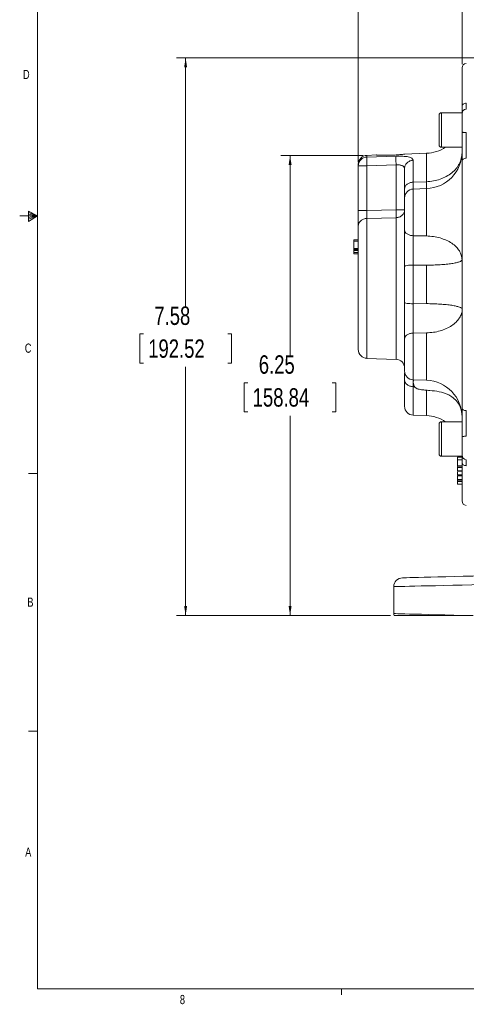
# Model space of a CAD drawing. Header units: inches. Extents: x 0.3 to 33.9, y 0.2 to 21.7.
# Tile 1 of 17: x 0.3 to 6.3, y 0.2 to 13.6. Entities that reach past the tile are written whole.
import ezdxf

# ---------------------------------------------------------------- set-up
doc = ezdxf.new("R2010")
doc.units = ezdxf.units.IN
doc.header["$MEASUREMENT"] = 0
doc.layers.add('SLD-0', color=7, linetype='Continuous', lineweight=15)
doc.styles.add('SLDTEXTSTYLE0', font='TXT', dxfattribs={"width": 0.75})
doc.dimstyles.new('SLDDIMSTYLE0', dxfattribs={"dimtxt": 0.25, "dimasz": 0.13, "dimexe": 0, "dimexo": 0.0625, "dimgap": 0.0625, "dimtad": 0, "dimtih": 1, "dimtoh": 1, "dimrnd": 1e-09, "dimzin": 12, "dimdsep": 46, "dimtxsty": 'SLDTEXTSTYLE0', "dimsah": 1, "dimcen": 0.09, "dimadec": 0, "dimazin": 3, "dimtfac": 1, "dimtofl": 0, "dimtmove": 0, "dimatfit": 3, "dimfxl": 1, "dimfrac": 2, "dimtolj": 1, "dimtzin": 12, "dimarcsym": 0})

# ---------------------------------------------------------------- blocks, each defined once
blk = doc.blocks.new('_D_6')
at = {"layer": 'SLD-0'}
for p, q in [((4.876, 11.643), (4.876, 15.066)), ((4.876, 14.941), (6.156, 14.941)), ((6.296, 14.978), (6.245, 14.978)), ((6.245, 14.978), (6.245, 14.581)), ((7.438, 14.978), (7.489, 14.978)), ((7.489, 14.978), (7.489, 14.581)), ((8.858, 14.941), (7.578, 14.941)), ((6.245, 14.581), (6.296, 14.581)), ((7.489, 14.581), (7.438, 14.581))]:
    blk.add_line(p, q, dxfattribs=at)
for points in [[(4.876, 14.941), (5.006, 14.921), (5.006, 14.961)], [(8.858, 14.941), (8.728, 14.961), (8.728, 14.921)]]:
    blk.add_solid(points, dxfattribs=at)
at = {"layer": 'SLD-0', "char_height": 0.25, "attachment_point": 1, "style": 'SLDTEXTSTYLE0'}
for s, insert in [('3.98', (6.442, 15.351, -0.858)), ('101.16', (6.359, 14.903, -0.858))]:
    blk.add_mtext(s, dxfattribs=dict(at, insert=insert))
blk = doc.blocks.new('_D_7')
at = {"layer": 'SLD-0'}
for p, q in [((6.284, 12.972), (6.284, 14.032)), ((7.092, 13.944), (7.041, 13.944)), ((7.041, 13.944), (7.041, 13.547)), ((8.05, 13.944), (8.101, 13.944)), ((8.101, 13.944), (8.101, 13.547)), ((6.284, 13.907), (6.952, 13.907)), ((8.858, 13.907), (8.19, 13.907)), ((7.041, 13.547), (7.092, 13.547)), ((8.101, 13.547), (8.05, 13.547))]:
    blk.add_line(p, q, dxfattribs=at)
for points in [[(6.284, 13.907), (6.414, 13.887), (6.414, 13.927)], [(8.858, 13.907), (8.728, 13.927), (8.728, 13.887)]]:
    blk.add_solid(points, dxfattribs=at)
at = {"layer": 'SLD-0', "char_height": 0.25, "attachment_point": 1, "style": 'SLDTEXTSTYLE0'}
for s, insert in [('2.57', (7.146, 14.317, -0.858)), ('65.39', (7.155, 13.869, -0.858))]:
    blk.add_mtext(s, dxfattribs=dict(at, insert=insert))
blk = doc.blocks.new('_D_10')
at = {"layer": 'SLD-0'}
for p, q in [((4.942, 11.734), (3.825, 11.734)), ((3.95, 11.734), (3.95, 9.018)), ((3.378, 8.644), (3.327, 8.644)), ((3.327, 8.644), (3.327, 8.248)), ((4.521, 8.644), (4.572, 8.644)), ((4.572, 8.644), (4.572, 8.248)), ((3.327, 8.248), (3.378, 8.248)), ((3.95, 5.481), (3.95, 8.197)), ((4.572, 8.248), (4.521, 8.248)), ((5.311, 5.481), (3.825, 5.481))]:
    blk.add_line(p, q, dxfattribs=at)
for points in [[(3.95, 11.734), (3.93, 11.604), (3.97, 11.604)], [(3.95, 5.481), (3.97, 5.611), (3.93, 5.611)]]:
    blk.add_solid(points, dxfattribs=at)
at = {"layer": 'SLD-0', "char_height": 0.25, "attachment_point": 1, "style": 'SLDTEXTSTYLE0'}
for s, insert in [('6.25', (3.525, 9.017, -0.858)), ('158.84', (3.442, 8.57, -0.858))]:
    blk.add_mtext(s, dxfattribs=dict(at, insert=insert))
blk = doc.blocks.new('_D_11')
at = {"layer": 'SLD-0'}
for p, q in [((8.808, 13.06), (2.407, 13.06)), ((2.532, 13.06), (2.532, 9.681)), ((1.961, 9.307), (1.91, 9.307)), ((1.91, 9.307), (1.91, 8.91)), ((3.104, 9.307), (3.155, 9.307)), ((3.155, 9.307), (3.155, 8.91)), ((1.91, 8.91), (1.961, 8.91)), ((2.532, 5.481), (2.532, 8.86)), ((3.155, 8.91), (3.104, 8.91)), ((5.311, 5.481), (2.407, 5.481))]:
    blk.add_line(p, q, dxfattribs=at)
for points in [[(2.532, 13.06), (2.512, 12.93), (2.552, 12.93)], [(2.532, 5.481), (2.552, 5.611), (2.512, 5.611)]]:
    blk.add_solid(points, dxfattribs=at)
at = {"layer": 'SLD-0', "char_height": 0.25, "attachment_point": 1, "style": 'SLDTEXTSTYLE0'}
for s, insert in [('7.58', (2.107, 9.68, -0.858)), ('192.52', (2.024, 9.233, -0.858))]:
    blk.add_mtext(s, dxfattribs=dict(at, insert=insert))

msp = doc.modelspace()

# ---------------------------------------------------------------- linework, layer by layer
at = {"color": 7, "linetype": 'Continuous', "lineweight": 15}
for p, q in [((6.284, 12.314), (6.004, 12.314)), ((6.284, 12.314), (6.284, 11.845)), ((5.972, 12.282), (5.972, 11.877)), ((6.004, 11.845), (6.284, 11.845)), ((5.123, 11.739), (4.992, 11.734)), ((4.992, 11.711), (5.388, 11.723)), ((5.801, 11.763), (5.505, 11.752)), ((5.62, 11.667), (5.62, 11.37)), ((4.876, 11.614), (4.876, 11.593)), ((4.876, 11.593), (4.992, 11.593)), ((4.876, 10.985), (4.876, 11.593)), ((4.992, 11.593), (5.388, 11.605)), ((4.992, 11.593), (4.992, 10.985)), ((5.388, 11.605), (5.388, 10.994)), ((5.62, 11.37), (5.801, 11.376)), ((5.801, 11.283), (5.62, 11.276)), ((4.992, 10.985), (5.388, 10.994)), ((4.992, 10.878), (5.388, 10.887)), ((4.876, 10.588), (4.816, 10.588)), ((5.62, 10.642), (5.801, 10.639)), ((4.876, 10.566), (4.816, 10.566)), ((4.816, 10.566), (4.816, 10.467)), ((4.816, 10.467), (4.876, 10.467)), ((4.816, 10.453), (4.876, 10.453)), ((4.816, 10.439), (4.876, 10.439)), ((4.816, 10.439), (4.816, 10.415)), ((4.876, 10.415), (4.816, 10.415)), ((4.876, 10.396), (4.816, 10.396)), ((5.801, 10.242), (5.62, 10.243)), ((5.62, 10.243), (5.62, 9.718)), ((5.801, 9.719), (5.801, 10.242)), ((5.62, 9.718), (5.801, 9.719)), ((5.801, 9.322), (5.62, 9.318)), ((4.992, 8.976), (5.388, 8.962)), ((5.62, 8.684), (5.801, 8.678)), ((5.642, 8.59), (5.62, 8.591)), ((5.62, 8.204), (5.801, 8.198)), ((6.284, 8.115), (6.004, 8.115)), ((6.284, 8.115), (6.284, 7.646)), ((6.004, 7.646), (6.284, 7.646)), ((6.284, 7.646), (6.224, 7.646)), ((6.224, 7.646), (6.224, 7.644)), ((6.284, 7.635), (6.224, 7.635)), ((6.286, 7.656), (6.284, 7.662)), ((6.224, 7.61), (6.224, 7.606)), ((6.284, 7.599), (6.224, 7.599)), ((6.284, 7.515), (6.224, 7.515)), ((6.224, 7.512), (6.284, 7.512)), ((6.224, 7.506), (6.224, 7.493)), ((6.284, 7.493), (6.224, 7.493)), ((6.284, 7.447), (6.224, 7.447)), ((6.224, 7.445), (6.284, 7.445)), ((6.284, 7.392), (6.224, 7.392)), ((6.224, 7.391), (6.284, 7.391)), ((6.224, 7.385), (6.224, 7.38)), ((6.284, 7.38), (6.224, 7.38)), ((6.224, 7.328), (6.284, 7.328)), ((6.284, 7.321), (6.224, 7.321)), ((6.284, 7.304), (6.224, 7.304)), ((6.224, 7.265), (6.284, 7.265)), ((5.358, 5.873), (5.358, 5.507))]:
    msp.add_line(p, q, dxfattribs=at)
at = {"color": 8, "linetype": 'Continuous', "lineweight": 15}
for p, q in [((6.004, 12.314), (6.004, 11.845)), ((4.992, 11.734), (4.992, 11.711)), ((5.801, 11.376), (5.801, 11.763)), ((5.62, 11.276), (5.62, 10.642)), ((5.801, 10.639), (5.801, 11.283)), ((4.992, 8.976), (4.992, 10.878)), ((5.388, 8.962), (5.388, 10.887)), ((5.62, 9.318), (5.62, 8.684)), ((5.801, 8.678), (5.801, 9.322)), ((5.62, 8.591), (5.62, 8.204)), ((5.801, 8.198), (5.801, 8.542)), ((6.004, 8.115), (6.004, 7.646))]:
    msp.add_line(p, q, dxfattribs=at)
at = {"color": 7, "linetype": 'Continuous', "lineweight": 15, "flags": 128}
for points in [[(7.306, 6.041), (7.153, 6.037), (7.002, 6.033), (6.854, 6.03), (6.708, 6.026), (6.567, 6.022), (6.431, 6.018), (6.301, 6.015), (6.178, 6.012), (6.063, 6.009), (5.956, 6.006), (5.859, 6.003), (5.771, 6.001), (5.694, 5.999), (5.628, 5.997), (5.574, 5.996), (5.531, 5.995), (5.5, 5.994), (5.481, 5.994), (5.475, 5.993)], [(5.358, 5.873), (5.364, 5.874), (5.382, 5.874), (5.412, 5.875), (5.453, 5.876), (5.506, 5.877), (5.569, 5.879), (5.643, 5.88), (5.728, 5.883), (5.822, 5.885), (5.926, 5.887), (6.038, 5.89), (6.157, 5.893), (6.284, 5.896), (6.418, 5.9), (6.557, 5.903), (6.701, 5.907), (6.848, 5.91), (6.999, 5.914), (7.152, 5.918), (7.306, 5.921)], [(6.435, 5.481), (6.3, 5.484), (6.171, 5.487), (6.049, 5.49), (5.935, 5.493), (5.83, 5.496), (5.734, 5.498), (5.648, 5.5), (5.573, 5.502), (5.508, 5.504), (5.455, 5.505), (5.413, 5.506), (5.383, 5.507), (5.364, 5.507), (5.358, 5.507)]]:
    msp.add_lwpolyline(points, dxfattribs=at)
at = {"color": 7, "linetype": 'Continuous', "lineweight": 15}
for centre, radius, start, end in [((6.344, 12.922), 0.06, 92, 180), ((6.004, 12.282), 0.032, 90, 180), ((6.344, 12.302), 0.06, 92, 180), ((5.784, 12.262), 0.5, 272, 303.4647), ((5.784, 11.782), 0.5, 272, 0), ((6.004, 11.877), 0.032, 180, 270), ((4.996, 11.614), 0.12, 92, 180), ((4.995, 11.592), 0.119, 91.6062, 179.6359), ((5.624, 11.156), 0.12, 92, 180), ((4.996, 9.096), 0.12, 180, 268), ((5.384, 8.843), 0.12, 0, 88), ((5.624, 8.804), 0.12, 180, 268), ((5.784, 8.178), 0.5, 0, 88), ((5.624, 8.324), 0.12, 180, 268), ((5.784, 7.698), 0.5, 56.5353, 88), ((6.004, 8.083), 0.032, 90, 180), ((6.004, 7.678), 0.032, 180, 270), ((6.344, 7.659), 0.06, 180, 268), ((6.344, 7.038), 0.06, 180, 268), ((5.478, 5.873), 0.12, 91.5, 180), ((5.478, 5.507), 0.12, 180, 192.7574)]:
    msp.add_arc(centre, radius, start, end, dxfattribs=at)
for points, knots in [([(6.284, 12.396), (6.284, 12.448), (6.284, 12.553), (6.284, 12.681), (6.284, 12.787), (6.284, 12.864), (6.284, 12.913), (6.284, 12.919), (6.284, 12.922)], [0, 0, 0, 0, 0.159873, 0.322664, 0.488197, 0.657718, 0.828396, 1, 1, 1, 1]), ([(6.284, 12.396), (6.285, 12.402), (6.286, 12.415), (6.3, 12.431), (6.319, 12.442), (6.334, 12.444), (6.342, 12.445)], [0, 0, 0, 0, 0.25, 0.5, 0.749998, 1, 1, 1, 1]), ([(6.284, 12.312), (6.284, 12.322), (6.284, 12.341), (6.284, 12.377), (6.284, 12.396)], [0, 0, 0, 0, 0.492968, 1, 1, 1, 1]), ([(6.284, 12.051), (6.284, 12.068), (6.284, 12.102), (6.284, 12.152), (6.284, 12.198), (6.284, 12.238), (6.284, 12.27), (6.284, 12.291), (6.284, 12.302), (6.284, 12.301), (6.284, 12.3)], [0, 0, 0, 0, 0.132662, 0.26886, 0.405058, 0.53772, 0.670382, 0.80658, 0.942778, 1, 1, 1, 1]), ([(6.284, 12.051), (6.285, 12.05), (6.286, 12.048), (6.3, 12.046), (6.319, 12.044), (6.334, 12.044), (6.342, 12.044)], [0, 0, 0, 0, 0.249999, 0.499999, 0.749998, 1, 1, 1, 1]), ([(6.284, 11.66), (6.284, 11.69), (6.284, 11.748), (6.284, 11.846), (6.284, 11.949), (6.284, 12.017), (6.284, 12.051)], [0, 0, 0, 0, 0.250001, 0.499962, 0.749995, 1, 1, 1, 1]), ([(6.342, 11.695), (6.342, 11.704), (6.342, 11.727), (6.342, 11.761), (6.342, 11.802), (6.342, 11.845), (6.342, 11.9), (6.342, 11.966), (6.342, 12.016), (6.342, 12.044)], [0, 0, 0, 0, 0.093134, 0.221777, 0.318053, 0.456595, 0.594338, 0.772833, 1, 1, 1, 1]), ([(4.992, 11.711), (4.991, 11.709), (4.991, 11.705), (4.99, 11.692), (4.99, 11.67), (4.99, 11.635), (4.991, 11.607), (4.992, 11.593)], [0, 0, 0, 0, 0.162091, 0.299678, 0.500679, 0.758229, 1, 1, 1, 1]), ([(5.428, 11.743), (5.411, 11.741), (5.373, 11.738), (5.307, 11.735), (5.238, 11.734), (5.178, 11.736), (5.138, 11.738), (5.12, 11.739), (5.122, 11.739), (5.123, 11.739)], [0, 0, 0, 0, 0.13768, 0.302771, 0.47042, 0.636329, 0.796692, 0.949168, 1, 1, 1, 1]), ([(5.388, 11.723), (5.388, 11.719), (5.387, 11.711), (5.387, 11.683), (5.387, 11.647), (5.388, 11.619), (5.388, 11.605)], [0, 0, 0, 0, 0.250114, 0.5, 0.749886, 1, 1, 1, 1]), ([(5.388, 11.723), (5.404, 11.723), (5.435, 11.724), (5.479, 11.722), (5.52, 11.719), (5.567, 11.712), (5.61, 11.696), (5.616, 11.677), (5.62, 11.667)], [0, 0, 0, 0, 0.120862, 0.242382, 0.365038, 0.48991, 0.743079, 1, 1, 1, 1]), ([(5.505, 11.752), (5.505, 11.752), (5.509, 11.753), (5.493, 11.75), (5.463, 11.746), (5.437, 11.744), (5.428, 11.743)], [0, 0, 0, 0, 0.084586, 0.441347, 0.798912, 1, 1, 1, 1]), ([(5.504, 11.553), (5.505, 11.568), (5.509, 11.597), (5.536, 11.634), (5.574, 11.661), (5.604, 11.665), (5.62, 11.667)], [0, 0, 0, 0, 0.25, 0.5, 0.75, 1, 1, 1, 1]), ([(6.284, 11.768), (6.282, 11.743), (6.278, 11.693), (6.25, 11.62), (6.206, 11.553), (6.146, 11.494), (6.072, 11.445), (5.988, 11.408), (5.897, 11.383), (5.833, 11.379), (5.801, 11.376)], [0, 0, 0, 0, 0.125, 0.25, 0.375, 0.5, 0.625, 0.75, 0.875, 1, 1, 1, 1]), ([(6.284, 11.66), (6.285, 11.665), (6.286, 11.673), (6.3, 11.685), (6.319, 11.693), (6.334, 11.694), (6.342, 11.695)], [0, 0, 0, 0, 0.249999, 0.499999, 0.749999, 1, 1, 1, 1]), ([(6.284, 8.3), (6.284, 8.38), (6.284, 8.541), (6.284, 8.803), (6.284, 9.081), (6.284, 9.372), (6.284, 9.674), (6.284, 9.98), (6.284, 10.287), (6.284, 10.588), (6.284, 10.88), (6.284, 11.158), (6.284, 11.42), (6.284, 11.581), (6.284, 11.66)], [0, 0, 0, 0, 0.079937, 0.161332, 0.244098, 0.328859, 0.414198, 0.5, 0.585797, 0.671136, 0.755901, 0.838663, 0.920061, 1, 1, 1, 1]), ([(5.388, 11.605), (5.396, 11.605), (5.412, 11.606), (5.435, 11.604), (5.455, 11.601), (5.472, 11.596), (5.486, 11.589), (5.5, 11.576), (5.502, 11.562), (5.504, 11.553)], [0, 0, 0, 0, 0.126138, 0.24819, 0.366907, 0.4831, 0.607894, 0.735385, 1, 1, 1, 1]), ([(5.504, 11.553), (5.504, 11.531), (5.504, 11.486), (5.504, 11.392), (5.504, 11.315), (5.504, 11.276)], [0, 0, 0, 0, 0.33326, 0.666756, 1, 1, 1, 1]), ([(5.801, 11.376), (5.802, 11.356), (5.803, 11.315), (5.803, 11.294), (5.803, 11.284)], [0, 0, 0, 0, 0.5055868, 1, 1, 1, 1]), ([(5.504, 11.276), (5.505, 11.288), (5.509, 11.312), (5.536, 11.343), (5.574, 11.365), (5.604, 11.368), (5.62, 11.37)], [0, 0, 0, 0, 0.25, 0.5, 0.75, 1, 1, 1, 1]), ([(5.504, 11.166), (5.504, 11.177), (5.504, 11.202), (5.504, 11.25), (5.504, 11.276)], [0, 0, 0, 0, 0.465844, 1, 1, 1, 1]), ([(5.504, 11.154), (5.504, 11.154), (5.504, 11.157), (5.504, 11.135), (5.504, 11.09), (5.504, 11.026), (5.504, 10.95), (5.504, 10.868), (5.504, 10.786), (5.504, 10.742), (5.504, 10.72)], [0, 0, 0, 0, 0.050521, 0.188956, 0.327391, 0.459304, 0.591217, 0.729652, 0.868087, 1, 1, 1, 1]), ([(4.876, 10.985), (4.877, 10.985), (4.881, 10.985), (4.908, 10.985), (4.946, 10.985), (4.976, 10.985), (4.992, 10.985)], [0, 0, 0, 0, 0.25, 0.5, 0.750001, 1, 1, 1, 1]), ([(4.876, 10.771), (4.876, 10.782), (4.876, 10.805), (4.876, 10.858), (4.876, 10.919), (4.876, 10.963), (4.876, 10.985)], [0, 0, 0, 0, 0.250351, 0.500132, 0.750013, 1, 1, 1, 1]), ([(4.992, 10.985), (4.991, 10.973), (4.991, 10.948), (4.991, 10.918), (4.991, 10.893), (4.991, 10.883), (4.992, 10.878)], [0, 0, 0, 0, 0.266777, 0.559333, 0.763657, 1, 1, 1, 1]), ([(5.388, 10.887), (5.403, 10.889), (5.434, 10.893), (5.472, 10.918), (5.499, 10.952), (5.502, 10.98), (5.504, 10.994)], [0, 0, 0, 0, 0.2499999, 0.5000003, 0.7500001, 1, 1, 1, 1]), ([(5.388, 10.994), (5.403, 10.994), (5.434, 10.994), (5.472, 10.994), (5.499, 10.994), (5.502, 10.994), (5.504, 10.994)], [0, 0, 0, 0, 0.25, 0.5, 0.75, 1, 1, 1, 1]), ([(5.388, 10.994), (5.388, 10.983), (5.389, 10.961), (5.389, 10.93), (5.389, 10.904), (5.388, 10.893), (5.388, 10.887)], [0, 0, 0, 0, 0.250045, 0.5, 0.749955, 1, 1, 1, 1]), ([(4.876, 10.771), (4.877, 10.784), (4.881, 10.812), (4.908, 10.847), (4.946, 10.872), (4.976, 10.876), (4.992, 10.878)], [0, 0, 0, 0, 0.25, 0.5, 0.750001, 1, 1, 1, 1]), ([(4.876, 9.096), (4.876, 9.098), (4.876, 9.103), (4.876, 9.139), (4.876, 9.199), (4.876, 9.283), (4.876, 9.388), (4.876, 9.509), (4.876, 9.64), (4.876, 9.776), (4.876, 9.917), (4.876, 10.064), (4.876, 10.212), (4.876, 10.356), (4.876, 10.489), (4.876, 10.604), (4.876, 10.701), (4.876, 10.748), (4.876, 10.771)], [0, 0, 0, 0, 0.059425, 0.12141, 0.185227, 0.25, 0.314773, 0.37859, 0.440575, 0.5, 0.559425, 0.62141, 0.685227, 0.75, 0.814773, 0.87859, 0.940575, 1, 1, 1, 1]), ([(5.504, 10.72), (5.505, 10.71), (5.509, 10.69), (5.536, 10.665), (5.574, 10.647), (5.604, 10.644), (5.62, 10.642)], [0, 0, 0, 0, 0.25, 0.5, 0.75, 1, 1, 1, 1]), ([(5.504, 10.225), (5.504, 10.27), (5.504, 10.358), (5.504, 10.49), (5.504, 10.614), (5.504, 10.685), (5.504, 10.72)], [0, 0, 0, 0, 0.250628, 0.501002, 0.750578, 1, 1, 1, 1]), ([(4.816, 10.588), (4.816, 10.588), (4.816, 10.588), (4.816, 10.585), (4.816, 10.581), (4.816, 10.574), (4.816, 10.569), (4.816, 10.566)], [0, 0, 0, 0, 0.223084, 0.378096, 0.533766, 0.720443, 1, 1, 1, 1]), ([(5.62, 10.642), (5.619, 10.605), (5.619, 10.542), (5.619, 10.436), (5.619, 10.34), (5.619, 10.275), (5.62, 10.243)], [0, 0, 0, 0, 0.322184, 0.542345, 0.777641, 1, 1, 1, 1]), ([(6.284, 10.315), (6.282, 10.336), (6.278, 10.377), (6.25, 10.437), (6.206, 10.493), (6.146, 10.542), (6.072, 10.582), (5.988, 10.613), (5.897, 10.633), (5.833, 10.637), (5.801, 10.639)], [0, 0, 0, 0, 0.125, 0.25, 0.375, 0.5, 0.625, 0.75, 0.875, 1, 1, 1, 1]), ([(4.816, 10.453), (4.816, 10.454), (4.816, 10.456), (4.816, 10.46), (4.816, 10.464), (4.816, 10.467), (4.816, 10.467), (4.816, 10.467)], [0, 0, 0, 0, 0.122712, 0.245202, 0.422711, 0.701515, 1, 1, 1, 1]), ([(4.816, 10.453), (4.816, 10.452), (4.816, 10.449), (4.816, 10.446), (4.816, 10.442), (4.816, 10.439), (4.816, 10.439), (4.816, 10.439)], [0, 0, 0, 0, 0.122267, 0.275233, 0.499971, 0.800379, 1, 1, 1, 1]), ([(4.816, 10.415), (4.816, 10.413), (4.816, 10.408), (4.816, 10.402), (4.816, 10.398), (4.816, 10.396), (4.816, 10.396), (4.816, 10.396)], [0, 0, 0, 0, 0.219538, 0.497685, 0.778259, 0.919006, 1, 1, 1, 1]), ([(5.801, 10.242), (5.833, 10.242), (5.897, 10.243), (5.988, 10.248), (6.072, 10.254), (6.146, 10.264), (6.206, 10.275), (6.25, 10.287), (6.278, 10.301), (6.282, 10.31), (6.284, 10.315)], [0, 0, 0, 0, 0.1249999, 0.2499998, 0.3750001, 0.5, 0.6249999, 0.7499999, 0.875, 1, 1, 1, 1]), ([(5.62, 10.243), (5.604, 10.243), (5.574, 10.242), (5.536, 10.238), (5.509, 10.232), (5.505, 10.228), (5.504, 10.225)], [0, 0, 0, 0, 0.25, 0.5, 0.75, 1, 1, 1, 1]), ([(5.504, 10.225), (5.504, 10.144), (5.504, 9.98), (5.504, 9.817), (5.504, 9.735)], [0, 0, 0, 0, 0.5, 1, 1, 1, 1]), ([(5.504, 9.24), (5.504, 9.276), (5.504, 9.347), (5.504, 9.472), (5.504, 9.603), (5.504, 9.691), (5.504, 9.735)], [0, 0, 0, 0, 0.250628, 0.501002, 0.750578, 1, 1, 1, 1]), ([(5.504, 9.735), (5.505, 9.733), (5.509, 9.729), (5.536, 9.723), (5.574, 9.719), (5.604, 9.718), (5.62, 9.718)], [0, 0, 0, 0, 0.25, 0.5, 0.75, 1, 1, 1, 1]), ([(5.62, 9.718), (5.619, 9.672), (5.619, 9.594), (5.619, 9.485), (5.619, 9.396), (5.619, 9.344), (5.62, 9.318)], [0, 0, 0, 0, 0.322184, 0.542345, 0.777641, 1, 1, 1, 1]), ([(6.275, 9.659), (6.275, 9.659), (6.272, 9.664), (6.249, 9.673), (6.206, 9.686), (6.146, 9.697), (6.072, 9.706), (5.988, 9.713), (5.897, 9.718), (5.833, 9.719), (5.801, 9.719)], [0, 0, 0, 0, 0.005782, 0.147813, 0.289845, 0.431876, 0.573907, 0.715938, 0.857969, 1, 1, 1, 1]), ([(5.801, 9.322), (5.833, 9.324), (5.897, 9.327), (5.988, 9.348), (6.072, 9.378), (6.146, 9.419), (6.206, 9.468), (6.249, 9.524), (6.273, 9.567), (6.276, 9.592), (6.276, 9.596)], [0, 0, 0, 0, 0.13899, 0.27798, 0.41697, 0.55596, 0.69495, 0.83394, 0.97293, 1, 1, 1, 1]), ([(5.62, 9.318), (5.604, 9.317), (5.574, 9.314), (5.536, 9.296), (5.509, 9.27), (5.505, 9.25), (5.504, 9.24)], [0, 0, 0, 0, 0.25, 0.5, 0.75, 1, 1, 1, 1]), ([(5.504, 9.24), (5.504, 9.219), (5.504, 9.174), (5.504, 9.093), (5.504, 9.01), (5.504, 8.934), (5.504, 8.87), (5.504, 8.825), (5.504, 8.804), (5.504, 8.806), (5.504, 8.807)], [0, 0, 0, 0, 0.131913, 0.270348, 0.408783, 0.540696, 0.672609, 0.811044, 0.949479, 1, 1, 1, 1]), ([(5.506, 8.779), (5.506, 8.78), (5.504, 8.783), (5.504, 8.776), (5.504, 8.772)], [0, 0, 0, 0, 0.283622, 1, 1, 1, 1]), ([(5.504, 8.685), (5.504, 8.711), (5.504, 8.748), (5.504, 8.767), (5.504, 8.772)], [0, 0, 0, 0, 0.740039, 1, 1, 1, 1]), ([(5.62, 8.591), (5.604, 8.593), (5.574, 8.596), (5.536, 8.618), (5.509, 8.648), (5.505, 8.673), (5.504, 8.685)], [0, 0, 0, 0, 0.25, 0.5, 0.75, 1, 1, 1, 1]), ([(5.504, 8.685), (5.504, 8.649), (5.504, 8.578), (5.504, 8.491), (5.504, 8.418), (5.504, 8.365), (5.504, 8.331), (5.504, 8.326), (5.504, 8.324)], [0, 0, 0, 0, 0.1583568, 0.3202623, 0.485487, 0.6556623, 0.8272624, 1, 1, 1, 1]), ([(5.619, 8.684), (5.619, 8.683), (5.619, 8.676), (5.619, 8.646), (5.619, 8.609), (5.62, 8.591)], [0, 0, 0, 0, 0.100587, 0.563007, 1, 1, 1, 1]), ([(5.626, 8.684), (5.626, 8.684), (5.626, 8.68), (5.624, 8.671), (5.622, 8.659), (5.622, 8.64), (5.625, 8.622), (5.631, 8.605), (5.643, 8.585), (5.672, 8.563), (5.72, 8.55), (5.781, 8.544), (5.867, 8.538), (5.973, 8.527), (6.075, 8.496), (6.153, 8.452), (6.201, 8.409), (6.237, 8.362), (6.261, 8.315), (6.278, 8.267), (6.28, 8.233), (6.28, 8.22)], [0, 0, 0, 0, 0.005791, 0.040041, 0.07763, 0.11046, 0.125702, 0.140539, 0.168536, 0.194779, 0.250575, 0.313561, 0.380065, 0.510701, 0.630766, 0.699071, 0.782977, 0.832589, 0.889352, 0.956471, 1, 1, 1, 1]), ([(6.284, 8.3), (6.285, 8.296), (6.286, 8.287), (6.3, 8.276), (6.319, 8.268), (6.334, 8.267), (6.342, 8.266)], [0, 0, 0, 0, 0.25, 0.499999, 0.749998, 1, 1, 1, 1]), ([(6.284, 7.909), (6.284, 7.944), (6.284, 8.012), (6.284, 8.114), (6.284, 8.213), (6.284, 8.271), (6.284, 8.3)], [0, 0, 0, 0, 0.250001, 0.499962, 0.749995, 1, 1, 1, 1]), ([(6.342, 7.917), (6.342, 7.928), (6.342, 7.955), (6.342, 7.994), (6.342, 8.039), (6.342, 8.084), (6.342, 8.138), (6.342, 8.201), (6.342, 8.243), (6.342, 8.266)], [0, 0, 0, 0, 0.093134, 0.221777, 0.318054, 0.456595, 0.594338, 0.772833, 1, 1, 1, 1]), ([(5.972, 8.083), (5.972, 8.081), (5.972, 8.077), (5.972, 8.051), (5.972, 8.025), (5.972, 7.993), (5.972, 7.946), (5.972, 7.881), (5.972, 7.816), (5.972, 7.769), (5.972, 7.737), (5.972, 7.711), (5.972, 7.685), (5.972, 7.681), (5.972, 7.678)], [0, 0, 0, 0, 0.119728, 0.18418, 0.25, 0.31582, 0.380271, 0.5, 0.619729, 0.68418, 0.75, 0.81582, 0.880272, 1, 1, 1, 1]), ([(6.284, 7.909), (6.285, 7.91), (6.286, 7.912), (6.3, 7.915), (6.319, 7.917), (6.334, 7.917), (6.342, 7.917)], [0, 0, 0, 0, 0.249999, 0.499999, 0.749999, 1, 1, 1, 1]), ([(6.284, 7.66), (6.284, 7.66), (6.284, 7.659), (6.284, 7.669), (6.284, 7.691), (6.284, 7.723), (6.284, 7.762), (6.284, 7.809), (6.284, 7.859), (6.284, 7.893), (6.284, 7.909)], [0, 0, 0, 0, 0.057222, 0.19342, 0.329618, 0.46228, 0.594942, 0.73114, 0.867338, 1, 1, 1, 1]), ([(6.224, 7.634), (6.224, 7.634), (6.224, 7.634), (6.224, 7.624), (6.224, 7.612), (6.224, 7.601), (6.224, 7.599)], [0, 0, 0, 0, 0.17022, 0.520062, 0.873244, 1, 1, 1, 1]), ([(6.284, 7.565), (6.284, 7.583), (6.284, 7.62), (6.284, 7.639), (6.284, 7.649)], [0, 0, 0, 0, 0.5036874, 1, 1, 1, 1]), ([(6.224, 7.599), (6.224, 7.594), (6.224, 7.583), (6.224, 7.561), (6.224, 7.539), (6.224, 7.522), (6.224, 7.517), (6.224, 7.515)], [0, 0, 0, 0, 0.136117, 0.367253, 0.679817, 0.866893, 1, 1, 1, 1]), ([(6.224, 7.503), (6.224, 7.501), (6.224, 7.496), (6.224, 7.484), (6.224, 7.473), (6.224, 7.468), (6.224, 7.467)], [0, 0, 0, 0, 0.267908, 0.721068, 0.941076, 1, 1, 1, 1]), ([(6.224, 7.493), (6.224, 7.489), (6.224, 7.476), (6.224, 7.461), (6.224, 7.45), (6.224, 7.447), (6.224, 7.447)], [0, 0, 0, 0, 0.209253, 0.6495703, 0.9233871, 1, 1, 1, 1]), ([(6.284, 7.565), (6.285, 7.559), (6.286, 7.546), (6.3, 7.53), (6.319, 7.519), (6.334, 7.517), (6.342, 7.516)], [0, 0, 0, 0, 0.25, 0.499999, 0.749998, 1, 1, 1, 1]), ([(6.284, 7.038), (6.284, 7.041), (6.284, 7.048), (6.284, 7.097), (6.284, 7.174), (6.284, 7.279), (6.284, 7.408), (6.284, 7.513), (6.284, 7.565)], [0, 0, 0, 0, 0.1715935, 0.3422715, 0.511803, 0.6773255, 0.840122, 1, 1, 1, 1]), ([(6.224, 7.467), (6.224, 7.464), (6.224, 7.46), (6.224, 7.457), (6.224, 7.456)], [0, 0, 0, 0, 0.869272, 1, 1, 1, 1]), ([(6.224, 7.432), (6.224, 7.426), (6.224, 7.413), (6.224, 7.399), (6.224, 7.393), (6.224, 7.392)], [0, 0, 0, 0, 0.311758, 0.768383, 1, 1, 1, 1]), ([(6.224, 7.403), (6.224, 7.403), (6.224, 7.402), (6.224, 7.399), (6.224, 7.397)], [0, 0, 0, 0, 0.0943509, 1, 1, 1, 1]), ([(6.224, 7.375), (6.224, 7.376), (6.224, 7.378), (6.224, 7.382), (6.224, 7.384), (6.224, 7.385), (6.224, 7.385)], [0, 0, 0, 0, 0.167289, 0.402583, 0.784136, 1, 1, 1, 1]), ([(6.224, 7.38), (6.224, 7.377), (6.224, 7.366), (6.224, 7.351), (6.224, 7.338), (6.224, 7.332), (6.224, 7.329), (6.224, 7.328), (6.224, 7.328)], [0, 0, 0, 0, 0.1782282, 0.5562897, 0.767498, 0.8741667, 0.96252, 1, 1, 1, 1]), ([(6.224, 7.336), (6.224, 7.336), (6.224, 7.334), (6.224, 7.332), (6.224, 7.33)], [0, 0, 0, 0, 0.0581, 1, 1, 1, 1]), ([(6.224, 7.328), (6.224, 7.327), (6.224, 7.327), (6.224, 7.328), (6.224, 7.328)], [0, 0, 0, 0, 0.954656, 1, 1, 1, 1]), ([(6.224, 7.325), (6.224, 7.324), (6.224, 7.323), (6.224, 7.321), (6.224, 7.321), (6.224, 7.321)], [0, 0, 0, 0, 0.3348924, 0.7570635, 1, 1, 1, 1]), ([(6.224, 7.314), (6.224, 7.311), (6.224, 7.306), (6.224, 7.305), (6.224, 7.304)], [0, 0, 0, 0, 0.487698, 1, 1, 1, 1]), ([(6.224, 7.311), (6.224, 7.308), (6.224, 7.297), (6.224, 7.283), (6.224, 7.273), (6.224, 7.268), (6.224, 7.265), (6.224, 7.265), (6.224, 7.265)], [0, 0, 0, 0, 0.1782261, 0.556291, 0.7674943, 0.8741666, 0.9625199, 1, 1, 1, 1]), ([(6.435, 5.481), (6.365, 5.481), (6.23, 5.481), (6.049, 5.481), (5.888, 5.481), (5.745, 5.481), (5.623, 5.481), (5.523, 5.481), (5.437, 5.481), (5.374, 5.481), (5.366, 5.481), (5.361, 5.481)], [0, 0, 0, 0, 0.110367, 0.212962, 0.315885, 0.418482, 0.52113, 0.624104, 0.726755, 0.863377, 1, 1, 1, 1])]:
    msp.add_open_spline(points, degree=3, knots=knots, dxfattribs=at)
at = {"color": 8, "linetype": 'Continuous', "lineweight": 15}
for points, knots in [([(6.342, 12.362), (6.342, 12.363), (6.342, 12.367), (6.342, 12.38), (6.342, 12.403), (6.342, 12.43), (6.342, 12.445)], [0, 0, 0, 0, 0.113062, 0.337884, 0.629221, 1, 1, 1, 1]), ([(5.62, 11.37), (5.619, 11.343), (5.619, 11.302), (5.619, 11.283), (5.619, 11.276)], [0, 0, 0, 0, 0.634921, 1, 1, 1, 1]), ([(6.342, 7.516), (6.342, 7.531), (6.342, 7.558), (6.342, 7.58), (6.342, 7.594), (6.342, 7.598), (6.342, 7.599)], [0, 0, 0, 0, 0.370779, 0.662116, 0.886937, 1, 1, 1, 1])]:
    msp.add_open_spline(points, degree=3, knots=knots, dxfattribs=at)
at = {"layer": 'SLD-0'}
for p, q in [((0.523, 21.411), (0.523, 0.411)), ((0.399, 10.976), (0.399, 10.837)), ((0.523, 10.911), (0.399, 10.976)), ((0.523, 10.911), (0.28, 10.911)), ((0.399, 10.958), (0.523, 10.911)), ((0.399, 10.934), (0.523, 10.911)), ((0.399, 10.837), (0.523, 10.911)), ((0.399, 10.865), (0.523, 10.911)), ((0.399, 10.891), (0.523, 10.911)), ((0.523, 7.411), (0.398, 7.411)), ((0.523, 3.911), (0.398, 3.911)), ((33.523, 0.411), (0.523, 0.411)), ((4.648, 0.411), (4.648, 0.326))]:
    msp.add_line(p, q, dxfattribs=at)

# ---------------------------------------------------------------- texts
at = {"color": 7, "linetype": 'Continuous', "lineweight": 0, "char_height": 0.125, "attachment_point": 1, "style": 'SLDTEXTSTYLE0'}
for s, insert in [('D', (0.324, 12.896)), ('C', (0.349, 9.177)), ('B', (0.383, 5.726)), ('A', (0.354, 2.329)), ('8', (2.454, 0.326))]:
    msp.add_mtext(s, dxfattribs=dict(at, insert=insert))

# ---------------------------------------------------------------- dimensions: what is measured, and where the dimension line sits
at = {"layer": 'SLD-0'}
for base, p2, picture, middle in [((4.876, 14.941), (4.876, 11.593), '_D_6', (6.867, 14.941)), ((6.284, 13.907), (6.284, 12.922), '_D_7', (7.571, 13.907))]:
    dim = msp.add_linear_dim(base=base, p1=(8.858, 16.264), p2=p2, dimstyle='SLDDIMSTYLE0', dxfattribs=at)
    dim.commit()
    dim.dimension.update_dxf_attribs({"geometry": picture, "text_midpoint": middle, "dimtype": 160})
for base, p1, p2, picture, middle in [((2.532, 13.06), (5.361, 5.481), (8.858, 13.06), '_D_11', (2.532, 9.271)), ((3.95, 5.481), (4.992, 11.734), (5.361, 5.481), '_D_10', (3.95, 8.608))]:
    dim = msp.add_linear_dim(base=base, p1=p1, p2=p2, angle=90, dimstyle='SLDDIMSTYLE0', dxfattribs=at)
    dim.commit()
    dim.dimension.update_dxf_attribs({"geometry": picture, "text_midpoint": middle, "dimtype": 160})

doc.saveas('drawing.dxf')
